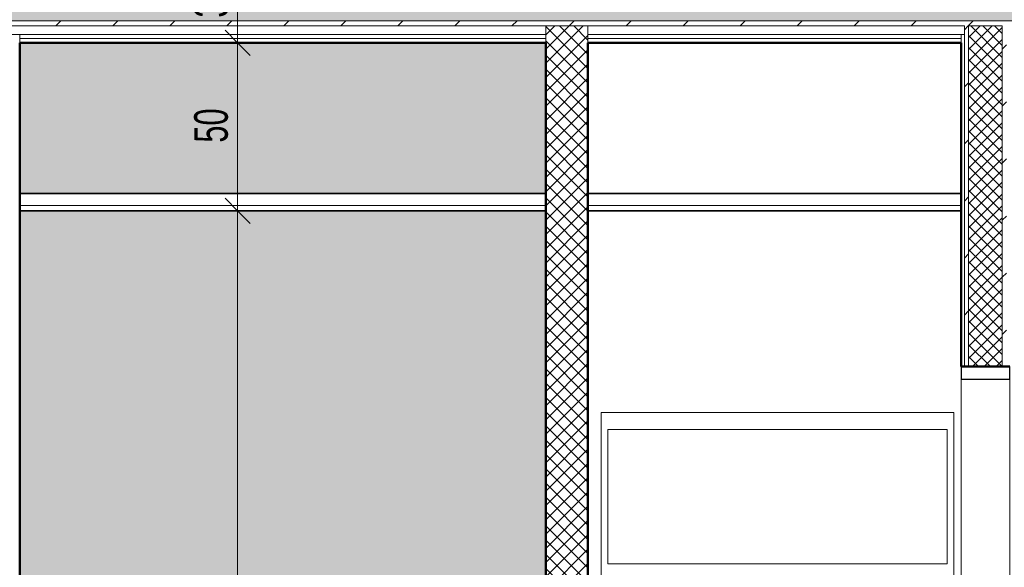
# Model space of a CAD drawing. Header units: centimetres. Extents: x 376 to 4434, y -323 to 48730.
# Tile 10 of 45: x 1931 to 2224, y 154 to 317. Entities that reach past the tile are written whole.
import ezdxf

# ---------------------------------------------------------------- set-up
doc = ezdxf.new("R2010")
doc.units = ezdxf.units.CM
for name, color, linetype, lineweight in [('A-ANNO-DIMS', 7, 'Continuous', 5), ('A-ANNO-DIMS-50', 7, 'Continuous', 5), ('A-CLNG', 7, 'Continuous', 5), ('A-DOOR', 7, 'Continuous', 5), ('A-DOOR-FRAM', 7, 'Continuous', 25), ('A-FLOR', 7, 'Continuous', 5), ('A-FLOR-MCUT', 7, 'Continuous', 5), ('A-FLOR-PATT', 7, 'Continuous', 50), ('A-WALL', 7, 'Continuous', 35), ('A-WALL-PATT', 7, 'Continuous', 35), ('I-FURN', 7, 'Continuous', 5)]:
    doc.layers.add(name, color=color, linetype=linetype, lineweight=lineweight)
doc.styles.add('Arial Narrow_1', font='ARIALN.TTF', dxfattribs={"width": 0.8, "height": 10})
doc.dimstyles.new('standard_wielkość_otworów', dxfattribs={"dimscale": 30.48, "dimtxt": 10.23431, "dimasz": 0.246063, "dimexe": 0.164042, "dimexo": 0.0625, "dimgap": 0, "dimtad": 1, "dimdec": 1, "dimrnd": 0.5, "dimdsep": 46, "dimtxsty": 'Arial Narrow_1', "dimblk1": 'OBLIQUE', "dimblk2": 'OBLIQUE', "dimsah": 1, "dimcen": 0.09, "dimazin": 0, "dimtfac": 1, "dimtdec": 4, "dimtix": 1, "dimtmove": 0, "dimatfit": 3, "dimfxl": 0.164042, "dimfxlon": 1, "dimtvp": 1, "dimtolj": 1, "dimtzin": 0, "dimarcsym": 2})
pattern_1 = [(45, (2116.548, 303), (-8.48528, 8.48528), [])]

# ---------------------------------------------------------------- blocks, each defined once
blk = doc.blocks.new('Drz Drzwi pełne x1 ___FK_04_1 - Dd - W - DRE zwykłe - 88 x 207_3 _80 x 200_-9031214-Przekrój')
at = {"layer": 'A-DOOR-FRAM'}
for p, q in [((66101.76, 213.7), (66101.76, 210)), ((66116.26, 213.7), (66101.76, 213.7)), ((66116.26, 210), (66116.26, 213.7)), ((66101.76, 210), (66116.26, 210))]:
    blk.add_line(p, q, dxfattribs=at)
at = {"layer": 'A-DOOR-FRAM', "lineweight": 5}
for p, q in [((66101.76, 10), (66101.76, 210)), ((66116.26, 10), (66116.26, 210))]:
    blk.add_line(p, q, dxfattribs=at)
blk = doc.blocks.new('MEBLE regal magazyn - MEBLE regal magazyn-9226357-Przekrój')
at = {"layer": 'I-FURN'}
for p, q in [((65994.64, 200), (66099.64, 200)), ((65994.64, 200), (65994.64, 10)), ((66099.64, 10), (66099.64, 200)), ((65996.64, 155), (65996.64, 195)), ((65996.64, 195), (66097.64, 195)), ((66097.64, 195), (66097.64, 155)), ((66097.64, 155), (65996.64, 155)), ((65996.64, 110), (65996.64, 150)), ((65996.64, 150), (66097.64, 150)), ((66097.64, 150), (66097.64, 110)), ((66097.64, 110), (65996.64, 110)), ((65996.64, 65), (65996.64, 105)), ((65996.64, 105), (66097.64, 105)), ((66097.64, 105), (66097.64, 65)), ((66097.64, 65), (65996.64, 65)), ((65996.64, 20), (65996.64, 60)), ((65996.64, 60), (66097.64, 60)), ((66097.64, 60), (66097.64, 20)), ((66097.64, 20), (65996.64, 20)), ((65996.64, 10), (65996.64, 15)), ((65996.64, 15), (66097.64, 15)), ((66097.64, 15), (66097.64, 10))]:
    blk.add_line(p, q, dxfattribs=at)
blk = doc.blocks.new('DIMBLOCK1-Przekrój')
at = {"layer": 'A-ANNO-DIMS-50', "color": 250, "true_color": 0x303030}
for p, q in [((1996.01, 341.5), (1992.26, 345.25)), ((1996.01, 341.5), (1991.01, 341.5)), ((1996.01, 341.5), (1996.01, 310)), ((1996.01, 341.5), (1999.76, 337.75)), ((1996.01, 341.5), (2001.01, 341.5)), ((1996.01, 310), (1992.26, 313.75)), ((1996.01, 310), (1991.01, 310)), ((1996.01, 310), (1999.76, 306.25)), ((1996.01, 310), (2001.01, 310))]:
    blk.add_line(p, q, dxfattribs=at)
at = {"layer": 'A-ANNO-DIMS-50', "color": 0, "insert": (1983.08, 317.47), "char_height": 10, "width": 19.8838, "attachment_point": 1, "rotation": 90, "line_spacing_factor": 0.974696, "style": 'Arial Narrow_1'}
blk.add_mtext('31.5', dxfattribs=at)
blk = doc.blocks.new('_Oblique')
at = {"color": 0, "linetype": 'ByBlock', "lineweight": -2}
blk.add_line((-0.5, -0.5), (0.5, 0.5), dxfattribs=at)
blk = doc.blocks.new('DIMBLOCK2-Przekrój')
at = {"layer": 'A-ANNO-DIMS-50', "color": 250, "true_color": 0x303030}
for p, q in [((1996.01, 310), (1992.26, 313.75)), ((1996.01, 310), (1991.01, 310)), ((1996.01, 310), (1996.01, 260)), ((1996.01, 310), (1999.76, 306.25)), ((1996.01, 310), (2001.01, 310)), ((1996.01, 260), (1992.26, 263.75)), ((1996.01, 260), (1991.01, 260)), ((1996.01, 260), (1999.76, 256.25)), ((1996.01, 260), (2001.01, 260))]:
    blk.add_line(p, q, dxfattribs=at)
at = {"layer": 'A-ANNO-DIMS-50', "color": 0, "insert": (1983.08, 280.29), "char_height": 10, "width": 11.3065, "attachment_point": 1, "rotation": 90, "line_spacing_factor": 0.974696, "style": 'Arial Narrow_1'}
blk.add_mtext('50', dxfattribs=at)
blk = doc.blocks.new('DIMBLOCK3-Przekrój')
at = {"layer": 'A-ANNO-DIMS-50', "color": 250, "true_color": 0x303030}
for p, q in [((1996.01, 260), (1992.26, 263.75)), ((1996.01, 260), (1991.01, 260)), ((1996.01, 260), (1996.01, 10)), ((1996.01, 260), (1999.76, 256.25)), ((1996.01, 260), (2001.01, 260)), ((1996.01, 10), (1992.26, 13.75)), ((1996.01, 10), (1991.01, 10)), ((1996.01, 10), (1999.76, 6.25)), ((1996.01, 10), (2001.01, 10))]:
    blk.add_line(p, q, dxfattribs=at)
at = {"layer": 'A-ANNO-DIMS-50', "color": 0, "insert": (1983.08, 127.93), "char_height": 10, "width": 16.9597, "attachment_point": 1, "rotation": 90, "line_spacing_factor": 0.974696, "style": 'Arial Narrow_1'}
blk.add_mtext('250', dxfattribs=at)

msp = doc.modelspace()

# ---------------------------------------------------------------- hatches: boundary and pattern name
at = {"layer": 'A-FLOR-PATT', "lineweight": 5, "true_color": 0x808080}
h = msp.add_hatch(dxfattribs=at)
h.set_pattern_fill('FP_8', color=8, style=0, pattern_type=2)
h.set_pattern_definition([(0, (2116.5484, 303), (2.381, 1.375), [1.587, -3.175]), (120, (2116.5484, 303), (-2.381285, 1.3745065), [1.588, -3.175]), (60, (2116.5484, 303), (-0.000285, 2.7495065), [0, -3.175, 1.587, 0])])
h.paths.add_polyline_path([(2188.29, 316.5), (2425.1, 316.5), (2381.79, 341.5), (1677.31, 341.5), (1645.85, 323.34), (1645.85, 316.5), (2061.15, 316.5)])
h = msp.add_hatch(dxfattribs=at)
h.set_pattern_fill('FP_17', color=8, style=0, pattern_type=2)
h.set_pattern_definition(pattern_1)
h.paths.add_polyline_path([(1645.85, 315), (2427.5, 315), (2427.5, 315.11), (2425.1, 316.5), (1645.85, 316.5)])
at = {"layer": 'A-WALL-PATT', "lineweight": 5, "true_color": 0x008000}
h = msp.add_hatch(dxfattribs=at)
h.set_pattern_fill('FP_15', color=96, style=0, pattern_type=2)
h.set_pattern_definition([(45, (2116.5484, 303), (-2.12132, 2.12132), []), (135, (2116.5484, 303), (-2.12132, -2.12132), [])])
h.paths.add_polyline_path([(2100.25, 8), (2100.25, 315), (2087.75, 315), (2087.75, 8), (2092.93, 8)])
at = {"layer": 'A-WALL-PATT', "lineweight": 5, "true_color": 0x808080}
h = msp.add_hatch(dxfattribs=at)
h.set_pattern_fill('FP_17', color=8, style=0, pattern_type=2)
h.set_pattern_definition(pattern_1)
h.paths.add_polyline_path([(2213.5, 213.7), (2213.5, 315), (2212.25, 315), (2212.25, 213.7)])
at = {"layer": 'A-WALL-PATT', "lineweight": 5, "true_color": 0x787878}
h = msp.add_hatch(dxfattribs=at)
h.set_pattern_fill('FP_10', color=8, style=0, pattern_type=2)
h.set_pattern_definition([(45, (2116.5484, 303), (-1.767767, 1.767767), []), (135, (2116.5484, 303), (-1.767767, -1.767767), [])])
h.paths.add_polyline_path([(2213.5, 213.7), (2223.5, 213.7), (2223.5, 315), (2213.5, 315), (2213.5, 286.61)])
at = {"layer": 'A-WALL-PATT', "lineweight": 5, "true_color": 0x808080}
h = msp.add_hatch(dxfattribs=at)
h.set_pattern_fill('FP_17', color=8, style=0, pattern_type=2)
h.set_pattern_definition(pattern_1)
h.paths.add_polyline_path([(2223.5, 213.7), (2224.75, 213.7), (2224.75, 315), (2223.5, 315), (2223.5, 286.61)])
at = {"layer": 'A-WALL-PATT', "lineweight": 5, "true_color": 0xcfcbbc}
h = msp.add_hatch(color=9, dxfattribs=at)
h.paths.add_polyline_path([(2066.98, 12.47), (2067.06, 12.72), (2067.09, 12.72), (2067.01, 12.54)])
h.paths.add_polyline_path([(2068.39, 33.39), (2068.54, 33.39), (2068.52, 33.42), (2068.42, 33.4)])
h.paths.add_polyline_path([(2076.67, 93.99), (2076.69, 93.99), (2076.69, 94.11)])
h.paths.add_polyline_path([(2079.48, 10), (2087.75, 10), (2087.75, 10.87), (2085.79, 10.87), (2085.79, 10), (2067.93, 10.02), (2067.88, 10.57), (2068.1, 10.88), (2068.1, 12.16), (2067.54, 12.18), (2067.05, 12.39), (2066.98, 12.47), (2067.26, 12.72), (2067.64, 12.67), (2067.83, 12.66), (2067.99, 12.72), (2067.99, 12.82), (2067.09, 12.87), (2067.11, 12.96), (2067.63, 13), (2068.1, 13.07), (2068.11, 18.56), (2068.2, 23.31), (2068.1, 33.27), (2068.23, 33.27), (2068.28, 33.38), (2068.3, 33.43), (2068.23, 33.52), (2068.1, 34.73), (2068.23, 36.37), (2068.35, 36.44), (2070.8, 36.52), (2072.03, 36.52), (2080.6, 36.52), (2080.6, 53.81), (2082.08, 53.81), (2082.08, 36.52), (2084.79, 36.46), (2084.95, 36.38), (2084.99, 36.34), (2085.04, 36.31), (2084.97, 36.22), (2085.1, 35.02), (2085.31, 34.69), (2085.46, 34.33), (2085.53, 34), (2085.53, 33.52), (2084.94, 33.49), (2084.94, 33.42), (2085.58, 33.42), (2085.71, 33.22), (2085.71, 29.22), (2085.33, 27.78), (2085.33, 26.92), (2085.16, 26.53), (2085.02, 26.42), (2085.03, 23.7), (2085.31, 23.65), (2085.3, 23.6), (2085.34, 23.56), (2085.3, 23.54), (2085.34, 23.51), (2085.48, 23.53), (2085.53, 23.5), (2085.79, 23.5), (2085.79, 22.72), (2087.75, 22.72), (2087.75, 78.06), (2087.67, 78.06), (2087.67, 78.89), (2087.04, 78.94), (2087.04, 79.06), (2086.47, 79.06), (2086.29, 78.89), (2086.04, 79.06), (2085.47, 79.06), (2085.29, 78.89), (2085.04, 79.06), (2084.47, 79.06), (2084.29, 78.89), (2084.04, 79.07), (2083.47, 79.06), (2083.29, 78.89), (2083.04, 79.07), (2082.47, 79.06), (2082.29, 78.89), (2082.04, 79.07), (2081.47, 79.06), (2081.29, 78.89), (2080.88, 79.25), (2080.71, 79.3), (2080.29, 78.89), (2079.79, 79.39), (2079.29, 78.89), (2078.79, 79.39), (2078.54, 79.14), (2078.54, 78.89), (2077.83, 78.89), (2077.48, 79.03), (2077.33, 79.3), (2077.19, 79.3), (2076.81, 79.51), (2076.69, 79.8), (2076.64, 82.92), (2076.61, 82.96), (2076.67, 90.85), (2076.65, 93.24), (2076.64, 93.23), (2076.66, 94.45), (2076.66, 95.53), (2076.67, 95.66), (2076.69, 96.28), (2076.64, 96.45), (2076.63, 96.48), (2076.65, 98.39), (2076.69, 103), (2076.65, 103.2), (2076.69, 104.26), (2076.69, 104.42), (2076.71, 104.45), (2076.76, 105.51), (2077.09, 105.61), (2084.87, 105.56), (2087.75, 105.62), (2087.75, 260), (1931.17, 260), (1931.17, 10), (2079.22, 10)])
h.paths.add_polyline_path([(2067.05, 12.82), (2066.98, 12.92), (2067.06, 12.91), (2067.05, 12.83)])
h.paths.add_polyline_path([(2044.2, 18.3), (2042.85, 18.5), (2042.33, 18.69), (2041.96, 18.92), (2041.36, 19.51), (2040.78, 20.45), (2040.37, 21.56), (2040, 23.2), (2039.8, 24.12), (2038.72, 24.24), (2037.31, 24.51), (2036.39, 24.83), (2035.35, 25.48), (2034.63, 26.14), (2033.7, 27.59), (2032.63, 29.83), (2031.77, 31.88), (2030.78, 34.59), (2030.18, 36.43), (2029.36, 39.7), (2028.26, 44.83), (2027.41, 49.32), (2026.55, 54.35), (2026.18, 56.85), (2026.19, 57.3), (2026.42, 57.3), (2026.59, 57.53), (2027, 57.81), (2026.19, 57.85), (2026.22, 59.27), (2026.39, 59.61), (2026.6, 59.81), (2026.8, 59.92), (2027.04, 59.98), (2027.6, 60), (2061.54, 59.97), (2061.87, 59.8), (2062.09, 59.57), (2062.18, 59.39), (2062.23, 59.27), (2062.26, 59.02), (2062.26, 57.85), (2061.4, 57.79), (2061.81, 57.67), (2062, 57.48), (2062.09, 57.3), (2062.16, 57.3), (2062.16, 56.76), (2061.84, 54.65), (2062.12, 54.56), (2061.78, 52.63), (2061.51, 52.63), (2060.65, 47.77), (2059.49, 42), (2058.5, 37.71), (2057.98, 35.81), (2056.62, 32), (2055.9, 30.25), (2054.7, 27.71), (2054.29, 26.99), (2053.62, 26.05), (2052.74, 25.27), (2051.62, 24.68), (2050.35, 24.35), (2048.67, 24.14), (2048.23, 24.06), (2047.47, 21.32), (2047.19, 20.6), (2046.84, 19.84), (2046.04, 18.91), (2045.99, 18.91), (2045.79, 18.7), (2045.65, 18.6), (2045.42, 18.51), (2045.16, 18.41), (2044.5, 18.31), (2044.36, 18.33), (2044.2, 18.3)])
h.paths.add_polyline_path([(2046.63, 19.81), (2046.76, 20.03), (2046.69, 19.92), (2046.64, 19.83)])
h.paths.add_polyline_path([(2068.31, 36.44), (2068.43, 36.52), (2068.55, 36.47), (2068.35, 36.44)])
h.paths.add_polyline_path([(2026.24, 57.3), (2026.3, 57.53), (2026.42, 57.55), (2026.29, 57.36)])
h.paths.add_polyline_path([(2005.52, 60.06), (1999.17, 60.06), (1999.17, 87.56), (2014.17, 87.56), (2014.17, 60.06), (2013.47, 60.06)])
h.paths.add_polyline_path([(2077.33, 80.81), (2077.33, 80.89), (2077.27, 80.85), (2077.27, 80.81)])
h.paths.add_polyline_path([(2053.2, 113.06), (2026.17, 113.1), (2026.17, 130.06), (2062.17, 130.03), (2062.17, 113.06), (2059.66, 113.06)])
h.paths.add_polyline_path([(1931.17, 265.2), (2087.75, 265.2), (2087.75, 310), (1931.17, 310), (1931.17, 286.61)])

# ---------------------------------------------------------------- linework, layer by layer
at = {"layer": 'A-CLNG', "lineweight": 35}
for p, q in [((2087.75, 265.2), (1931.17, 265.2)), ((2211.25, 265.2), (2100.25, 265.2)), ((1931.17, 260), (2087.75, 260)), ((2100.25, 260), (2211.25, 260))]:
    msp.add_line(p, q, dxfattribs=at)
at = {"layer": 'A-CLNG'}
for p, q in [((2087.75, 261.6), (1931.17, 261.6)), ((2211.25, 261.6), (2100.25, 261.6))]:
    msp.add_line(p, q, dxfattribs=at)
at = {"layer": 'A-FLOR', "lineweight": 50}
for p, q in [((1931.17, 310), (2087.75, 310)), ((2100.25, 310), (2211.25, 310))]:
    msp.add_line(p, q, dxfattribs=at)
at = {"layer": 'A-FLOR-MCUT'}
for p, q in [((2425.1, 316.5), (1645.85, 316.5)), ((2212.25, 315), (1645.85, 315)), ((2213.5, 315), (2223.5, 315)), ((2087.75, 312.5), (1928.67, 312.5)), ((2087.75, 311.25), (1931.17, 311.25)), ((2211.25, 312.5), (2100.25, 312.5)), ((2211.25, 311.25), (2100.25, 311.25))]:
    msp.add_line(p, q, dxfattribs=at)
at = {"layer": 'A-WALL', "lineweight": 5}
for p, q in [((2100.25, 315), (2087.75, 315)), ((2087.75, 315), (2087.75, 310)), ((2100.25, 310), (2100.25, 315)), ((2212.25, 213.7), (2212.25, 315)), ((2213.5, 213.7), (2213.5, 315)), ((2223.5, 213.7), (2223.5, 315)), ((1931.17, 310), (1931.17, 312.5)), ((2212.25, 312.5), (2211.25, 312.5)), ((2211.25, 312.5), (2211.25, 310))]:
    msp.add_line(p, q, dxfattribs=at)
at = {"layer": 'A-WALL', "lineweight": 50}
for p, q in [((1931.17, 10), (1931.17, 310)), ((2087.75, 310), (2087.75, 10)), ((2100.25, 10), (2100.25, 310)), ((2211.25, 310), (2211.25, 213.7)), ((2211.25, 213.7), (2225.75, 213.7))]:
    msp.add_line(p, q, dxfattribs=at)

# ---------------------------------------------------------------- block references
at = {"layer": 'A-DOOR'}
msp.add_blockref('Drz Drzwi pełne x1 ___FK_04_1 - Dd - W - DRE zwykłe - 88 x 207_3 _80 x 200_-9031214-Przekrój', (-63890.51, 0), dxfattribs=at)
at = {"layer": 'I-FURN'}
msp.add_blockref('MEBLE regal magazyn - MEBLE regal magazyn-9226357-Przekrój', (-63890.51, 0), dxfattribs=at)

# ---------------------------------------------------------------- dimensions: what is measured, and where the dimension line sits
at = {"layer": 'A-ANNO-DIMS', "color": 250, "true_color": 0x303030}
for base, p1, p2, override, picture, middle in [((1996.01, 310), (2001.01, 341.5), (2001.01, 310), {"dimpost": '<>', "dimfxl": 31.5}, 'DIMBLOCK1-Przekrój', (1990.9, 325.75)), ((1996.01, 260), (2001.01, 310), (2001.01, 260), {"dimpost": '<>', "dimfxl": 50}, 'DIMBLOCK2-Przekrój', (1990.9, 285)), ((1996.01, 10), (2001.01, 260), (2001.01, 10), {"dimpost": '<>', "dimfxl": 250}, 'DIMBLOCK3-Przekrój', (1990.9, 135))]:
    dim = msp.add_linear_dim(base=base, p1=p1, p2=p2, angle=90, dimstyle='standard_wielkość_otworów', override=override, dxfattribs=at)
    dim.commit()
    dim.dimension.update_dxf_attribs({"geometry": picture, "text_midpoint": middle})

doc.saveas('drawing.dxf')
